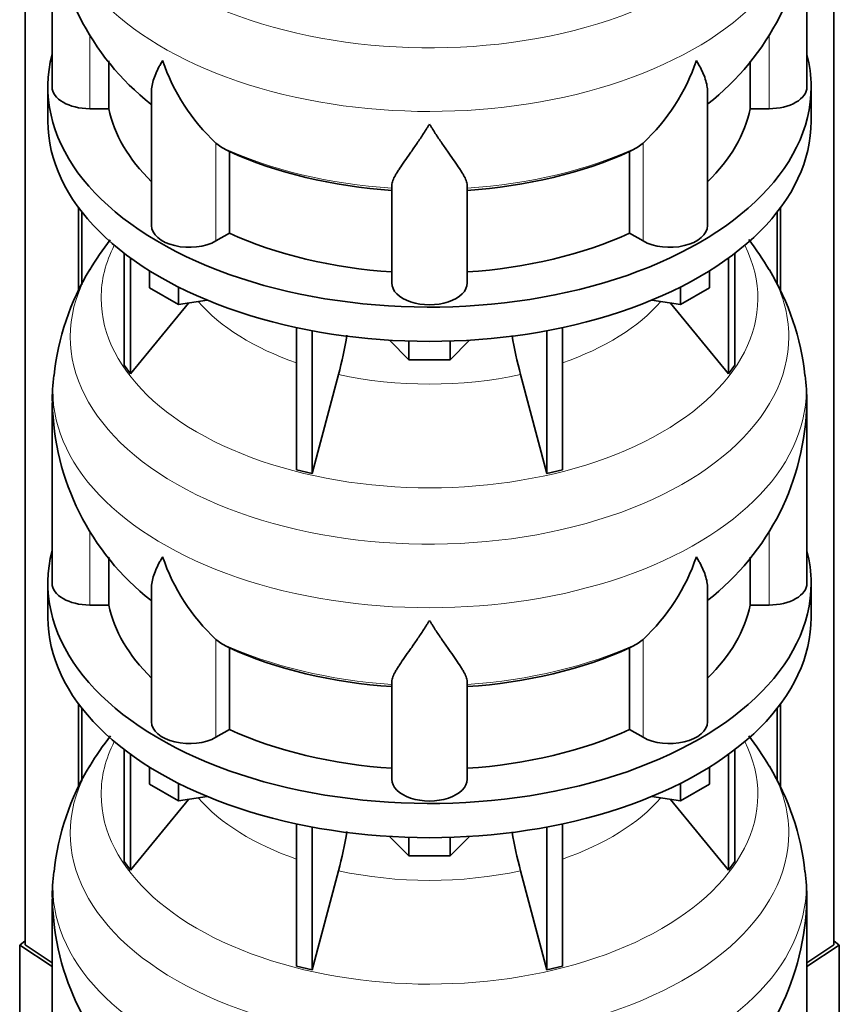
# Model space of a CAD drawing. Header units: millimetres. Extents: x 166 to 773, y -2956 to 2086.
# Tile 5 of 22: x 578 to 773, y -2703 to -2468. Entities that reach past the tile are written whole.
import ezdxf

# ---------------------------------------------------------------- set-up
doc = ezdxf.new("R2010")
doc.units = ezdxf.units.MM
for name, color, linetype in [('LOW_134-14', 7, 'Continuous'), ('VSI134_DIFFUSORE', 7, 'Continuous'), ('VSI134_TERMINALE', 7, 'Continuous')]:
    doc.layers.add(name, color=color, linetype=linetype)

# ---------------------------------------------------------------- blocks, each defined once
blk = doc.blocks.new('SE4')
at = {"layer": 'LOW_134-14', "color": 7, "linetype": 'Continuous', "lineweight": 35}
for p, q in [((579.14, -2688.74), (579.14, -1018.66)), ((771.99, -2688.74), (771.99, -1018.66)), ((591.89, -2512.89), (591.89, -2532.74)), ((759.24, -2512.89), (759.24, -2532.78)), ((592.64, -2513.88), (592.64, -2531.28)), ((758.49, -2513.88), (758.49, -2531.28)), ((591.89, -2631.28), (591.89, -2651.13)), ((592.64, -2632.27), (592.64, -2649.67)), ((758.49, -2632.27), (758.49, -2649.68)), ((759.24, -2631.28), (759.24, -2651.17))]:
    blk.add_line(p, q, dxfattribs=at)
at = {"layer": 'VSI134_DIFFUSORE', "color": 7, "linetype": 'Continuous', "lineweight": 35}
for p, q in [((585.57, -2441.02), (585.57, -2484.07)), ((765.57, -2484.07), (765.57, -2441.02)), ((599.09, -2489.27), (599.09, -2477.82)), ((752.04, -2477.89), (752.04, -2489.27)), ((584.57, -2484.07), (584.57, -2492.24)), ((609.29, -2484.98), (609.29, -2517.14)), ((741.84, -2517.14), (741.84, -2485)), ((766.57, -2492.24), (766.57, -2484.07)), ((594.57, -2489.27), (599.09, -2489.27)), ((752.04, -2489.27), (756.57, -2489.27)), ((626.08, -2498.52), (624.65, -2497.47)), ((726.48, -2497.47), (725.06, -2498.52)), ((627.86, -2518.97), (627.86, -2499.49)), ((723.28, -2499.49), (723.28, -2518.97)), ((666.57, -2530.84), (666.57, -2507.49)), ((684.57, -2530.84), (684.57, -2507.49)), ((624.65, -2520.82), (627.86, -2518.97)), ((723.28, -2518.97), (726.48, -2520.82)), ((602.74, -2523.74), (602.74, -2550.42)), ((604.27, -2524.89), (604.27, -2552.55)), ((746.86, -2524.89), (746.86, -2552.55)), ((748.39, -2523.74), (748.39, -2550.42)), ((608.81, -2532), (608.81, -2527.94)), ((742.32, -2532), (742.32, -2527.94)), ((615.75, -2536.01), (608.81, -2532)), ((615.75, -2536.01), (615.75, -2531.83)), ((735.38, -2536.01), (735.38, -2531.83)), ((742.32, -2532), (735.38, -2536.01)), ((604.27, -2552.55), (618.13, -2535.64)), ((622.57, -2534.95), (615.75, -2536.01)), ((735.38, -2536.01), (728.56, -2534.95)), ((733, -2535.64), (746.86, -2552.55)), ((643.87, -2541.49), (643.87, -2575.42)), ((647.56, -2542.23), (647.56, -2576.3)), ((703.57, -2542.23), (703.57, -2576.3)), ((707.26, -2541.49), (707.26, -2575.42)), ((670.66, -2549.14), (666.01, -2544.49)), ((670.66, -2549.14), (670.66, -2544.7)), ((685.12, -2544.49), (680.47, -2549.14)), ((680.47, -2549.14), (680.47, -2544.7)), ((602.74, -2550.42), (604.27, -2552.55)), ((680.47, -2549.14), (670.66, -2549.14)), ((746.86, -2552.55), (748.39, -2550.42)), ((647.56, -2576.3), (653.84, -2552.68)), ((697.29, -2552.68), (703.57, -2576.3)), ((585.57, -2559.41), (585.57, -2602.47)), ((765.57, -2602.47), (765.57, -2559.41)), ((643.87, -2575.42), (647.56, -2576.3)), ((703.57, -2576.3), (707.26, -2575.42)), ((599.09, -2607.66), (599.09, -2596.21)), ((752.04, -2596.28), (752.04, -2607.66)), ((584.57, -2602.47), (584.57, -2610.63)), ((766.57, -2610.63), (766.57, -2602.47)), ((609.29, -2603.37), (609.29, -2635.53)), ((741.84, -2635.53), (741.84, -2603.39)), ((594.57, -2607.66), (599.09, -2607.66)), ((752.04, -2607.66), (756.57, -2607.66)), ((626.08, -2616.91), (624.65, -2615.86)), ((726.48, -2615.86), (725.06, -2616.91)), ((627.86, -2637.36), (627.86, -2617.88)), ((723.28, -2617.88), (723.28, -2637.36)), ((666.57, -2649.23), (666.57, -2625.88)), ((684.57, -2649.23), (684.57, -2625.88)), ((624.65, -2639.21), (627.86, -2637.36)), ((723.28, -2637.36), (726.48, -2639.21)), ((602.74, -2642.13), (602.74, -2668.81)), ((748.39, -2642.13), (748.39, -2668.81)), ((604.27, -2643.28), (604.27, -2670.94)), ((746.86, -2643.28), (746.86, -2670.94)), ((608.81, -2650.39), (608.81, -2646.34)), ((742.32, -2650.39), (742.32, -2646.34)), ((615.75, -2654.4), (608.81, -2650.39)), ((615.75, -2654.4), (615.75, -2650.22)), ((735.38, -2654.4), (735.38, -2650.22)), ((742.32, -2650.39), (735.38, -2654.4)), ((604.27, -2670.94), (618.13, -2654.03)), ((622.57, -2653.34), (615.75, -2654.4)), ((735.38, -2654.4), (728.56, -2653.34)), ((733, -2654.03), (746.86, -2670.94)), ((643.87, -2659.88), (643.87, -2693.81)), ((647.56, -2660.62), (647.56, -2694.69)), ((703.57, -2660.62), (703.57, -2694.69)), ((707.26, -2659.88), (707.26, -2693.81)), ((670.66, -2667.53), (666.01, -2662.88)), ((670.66, -2667.53), (670.66, -2663.09)), ((685.12, -2662.88), (680.47, -2667.53)), ((680.47, -2667.53), (680.47, -2663.09)), ((680.47, -2667.53), (670.66, -2667.53)), ((602.74, -2668.81), (604.27, -2670.94)), ((746.86, -2670.94), (748.39, -2668.81)), ((647.56, -2694.69), (653.84, -2671.07)), ((697.29, -2671.07), (703.57, -2694.69)), ((585.57, -2677.8), (585.57, -2720.86)), ((765.57, -2720.86), (765.57, -2677.8)), ((643.87, -2693.81), (647.56, -2694.69)), ((703.57, -2694.69), (707.26, -2693.81))]:
    blk.add_line(p, q, dxfattribs=at)
at = {"layer": 'VSI134_DIFFUSORE', "color": 4, "linetype": 'Continuous', "lineweight": 9}
for p, q in [((594.57, -2489.27), (594.57, -2471.5)), ((756.57, -2489.27), (756.57, -2471.52)), ((624.65, -2520.82), (624.65, -2497.47)), ((726.48, -2520.82), (726.48, -2497.47)), ((594.57, -2607.66), (594.57, -2589.89)), ((756.57, -2607.66), (756.57, -2589.91)), ((624.65, -2639.21), (624.65, -2615.86)), ((726.48, -2639.21), (726.48, -2615.86))]:
    blk.add_line(p, q, dxfattribs=at)
at = {"layer": 'VSI134_DIFFUSORE', "color": 7, "linetype": 'Continuous', "lineweight": 35}
for centre, radius, start, end in [((646.89, -2439.91), 61.25, 181.0552, 231.9622), ((704.55, -2439.94), 60.97, 307.8007, 358.9875), ((657.15, -2462.51), 47.73, 198.6373, 227.0857), ((693.98, -2462.51), 47.73, 312.9143, 341.3628), ((633.99, -2486.13), 14.7, 237.4509, 245.3566), ((717.15, -2486.13), 14.7, 294.6434, 302.5491), ((654.96, -2563.73), 70.34, 142.12, 149.1712), ((698.18, -2562.03), 67.72, 30.4201, 37.8273), ((647.2, -2559.39), 61.49, 148.8661, 173.9754), ((704.31, -2559.34), 61.11, 6.0635, 31.1499), ((564, -2528.37), 93.08, 344.857, 350.765), ((785.82, -2528.57), 91.75, 189.274, 195.2315), ((616.48, -2557.89), 30.86, 170.7132, 182.8474), ((731, -2558.26), 34.52, 358.0789, 8.9105), ((646.89, -2558.3), 61.25, 181.0552, 231.9622), ((704.55, -2558.34), 60.97, 307.8007, 358.9875), ((657.15, -2580.9), 47.73, 198.6373, 227.0857), ((693.98, -2580.9), 47.73, 312.9143, 341.3628), ((633.99, -2604.52), 14.7, 237.4509, 245.3566), ((717.15, -2604.52), 14.7, 294.6434, 302.5491), ((654.96, -2682.13), 70.34, 142.0195, 149.1712), ((698.18, -2680.42), 67.72, 30.4201, 37.8273), ((647.2, -2677.78), 61.49, 148.8661, 173.9754), ((704.31, -2677.73), 61.11, 6.0635, 31.1499), ((564, -2646.76), 93.08, 344.857, 350.765), ((785.82, -2646.97), 91.75, 189.274, 195.2315), ((616.48, -2676.28), 30.86, 170.7132, 182.8474), ((731, -2676.65), 34.52, 358.0789, 8.9105), ((646.89, -2676.69), 61.25, 181.0552, 231.9622), ((704.55, -2676.73), 60.97, 307.8007, 358.9875)]:
    blk.add_arc(centre, radius, start, end, dxfattribs=at)
at = {"layer": 'VSI134_DIFFUSORE', "color": 4, "linetype": 'Continuous', "lineweight": 9}
for centre, major_axis, start_param, end_param in [((675.57, -2425.3), (85.67, 0), 2.812965, 6.283185), ((675.57, -2438.06), (-89.83, 0), 0, 3.209638), ((675.57, -2462.6), (-79.5, 0), 0.898849, 1.457346), ((675.57, -2462.6), (79.5, 0), 4.82584, 5.384336), ((675.57, -2534.5), (-78.3, 0), 0, 3.425204), ((675.57, -2534.5), (-78.3, 0), 5.999574, 6.283185), ((675.57, -2543.69), (85.67, 0), 2.812965, 6.283185), ((675.57, -2543.69), (85.67, 0), 0, 0.328174), ((675.57, -2519.38), (-61.63, 0), 0.463231, 1.030574), ((675.57, -2519.38), (61.63, 0), 5.252612, 5.819954), ((675.57, -2556.45), (-89.83, 0), 0, 3.209638), ((675.57, -2556.45), (-89.83, 0), 6.215694, 6.283185), ((675.57, -2519.38), (-61.63, 0), 1.210556, 1.931037), ((675.57, -2580.99), (-79.5, 0), 0.898849, 1.457346), ((675.57, -2580.99), (79.5, 0), 4.82584, 5.384336), ((675.57, -2652.89), (-78.3, 0), 0, 3.425204), ((675.57, -2652.89), (-78.3, 0), 5.999574, 6.283185), ((675.57, -2662.08), (85.67, 0), 2.812965, 6.283185), ((675.57, -2662.08), (85.67, 0), 0, 0.328174), ((675.57, -2637.77), (-61.63, 0), 0.463231, 1.030574), ((675.57, -2637.77), (61.63, 0), 5.252612, 5.819954), ((675.57, -2674.84), (-89.83, 0), 0, 3.209638), ((675.57, -2674.84), (-89.83, 0), 6.215694, 6.283185), ((675.57, -2637.77), (-61.63, 0), 1.210556, 1.931037)]:
    blk.add_ellipse(centre, major_axis=major_axis, ratio=0.57735, start_param=start_param, end_param=end_param, dxfattribs=at)
at = {"layer": 'VSI134_DIFFUSORE', "color": 7, "linetype": 'Continuous', "lineweight": 35}
for centre, major_axis, start_param, end_param in [((675.57, -2484.07), (91, 0), 2.993207, 6.283185), ((675.57, -2484.07), (91, 0), 0, 0.148386), ((594.57, -2484.07), (9, 0), 3.141593, 4.712389), ((756.57, -2484.07), (-9, 0), 1.570796, 3.141593), ((675.57, -2484.07), (-77, 0), 0.117151, 0.534109), ((675.57, -2484.07), (77, 0), 5.749077, 6.166034), ((675.57, -2492.24), (-91, 0), 0, 3.141593), ((675.57, -2464.6), (-77, 0), 0.902549, 1.453645), ((675.57, -2464.6), (77, 0), 4.82954, 5.380636), ((618.29, -2517.14), (9, 0), 3.141593, 5.497787), ((732.84, -2517.14), (-9, 0), 0.785398, 3.141593), ((675.57, -2484.07), (-77, 0), 0.902549, 1.453645), ((675.57, -2484.07), (77, 0), 4.82954, 5.380636), ((675.57, -2530.84), (-9, 0), 0, 3.141593), ((675.57, -2602.47), (91, 0), 2.993207, 6.283185), ((675.57, -2602.47), (91, 0), 0, 0.148386), ((594.57, -2602.47), (9, 0), 3.141593, 4.712389), ((756.57, -2602.47), (-9, 0), 1.570796, 3.141593), ((675.57, -2602.47), (-77, 0), 0.117151, 0.534109), ((675.57, -2602.47), (77, 0), 5.749077, 6.166034), ((675.57, -2610.63), (-91, 0), 0, 3.141593), ((675.57, -2582.99), (-77, 0), 0.902549, 1.453645), ((675.57, -2582.99), (77, 0), 4.82954, 5.380636), ((618.29, -2635.53), (9, 0), 3.141593, 5.497787), ((675.57, -2602.47), (-77, 0), 0.902549, 1.453645), ((675.57, -2602.47), (77, 0), 4.82954, 5.380636), ((732.84, -2635.53), (-9, 0), 0.785398, 3.141593), ((675.57, -2649.23), (-9, 0), 0, 3.141593)]:
    blk.add_ellipse(centre, major_axis=major_axis, ratio=0.57735, start_param=start_param, end_param=end_param, dxfattribs=at)
for points, knots in [([(609.29, -2485), (609.29, -2484.84), (609.3, -2484.68), (609.38, -2483.5), (609.67, -2482.45), (610.34, -2480.78), (610.6, -2480.2), (611.06, -2479.31), (611.22, -2479.01), (611.47, -2478.55), (611.6, -2478.32), (611.74, -2478.08), (611.83, -2477.92), (611.88, -2477.84), (611.93, -2477.77)], [0.4600931, 0.4600931, 0.4600931, 0.4600931, 0.5, 0.5, 0.75, 0.75, 0.875, 0.875, 0.9375, 0.9375, 0.96875, 0.984375, 0.984375, 1, 1, 1, 1]), ([(741.84, -2485.01), (741.84, -2484.86), (741.84, -2484.7), (741.79, -2484.04), (741.7, -2483.53), (741.43, -2482.47), (741.25, -2481.92), (740.8, -2480.79), (740.53, -2480.21), (740.08, -2479.32), (739.92, -2479.01), (739.66, -2478.55), (739.57, -2478.4), (739.39, -2478.08), (739.3, -2477.92), (739.21, -2477.77)], [0.4604904, 0.4604904, 0.4604904, 0.4604904, 0.5, 0.5, 0.625, 0.625, 0.75, 0.75, 0.875, 0.875, 0.9375, 0.9375, 0.96875, 0.96875, 1, 1, 1, 1]), ([(675.57, -2492.99), (675.43, -2493.2), (675.3, -2493.41), (675.03, -2493.83), (674.9, -2494.04), (674.5, -2494.65), (674.24, -2495.06), (673.45, -2496.25), (672.94, -2497.02), (671.92, -2498.49), (671.43, -2499.21), (670.48, -2500.56), (670.03, -2501.2), (669.18, -2502.42), (668.79, -2503), (668.25, -2503.82), (668.08, -2504.09), (667.75, -2504.6), (667.6, -2504.85), (667.19, -2505.57), (666.97, -2506.01), (666.66, -2506.81), (666.57, -2507.17), (666.57, -2507.49)], [0, 0, 0, 0, 0.03125, 0.03125, 0.0625, 0.0625, 0.125, 0.125, 0.25, 0.25, 0.375, 0.375, 0.5, 0.5, 0.625, 0.625, 0.6875, 0.6875, 0.75, 0.75, 0.875, 0.875, 1, 1, 1, 1]), ([(684.57, -2507.49), (684.57, -2507.17), (684.48, -2506.81), (684.16, -2506.01), (683.94, -2505.57), (683.53, -2504.85), (683.38, -2504.6), (683.06, -2504.09), (682.89, -2503.82), (682.35, -2503), (681.95, -2502.42), (681.1, -2501.2), (680.65, -2500.56), (679.71, -2499.21), (679.21, -2498.5), (678.2, -2497.02), (677.68, -2496.25), (676.89, -2495.06), (676.63, -2494.66), (676.23, -2494.04), (676.1, -2493.83), (675.83, -2493.41), (675.7, -2493.2), (675.57, -2492.99)], [0, 0, 0, 0, 0.125, 0.125, 0.25, 0.25, 0.3125, 0.3125, 0.375, 0.375, 0.5, 0.5, 0.625, 0.625, 0.75, 0.75, 0.875, 0.875, 0.9375, 0.9375, 0.96875, 0.96875, 1, 1, 1, 1]), ([(609.29, -2603.39), (609.29, -2603.23), (609.3, -2603.07), (609.38, -2601.89), (609.67, -2600.84), (610.34, -2599.17), (610.6, -2598.59), (611.06, -2597.7), (611.22, -2597.4), (611.47, -2596.94), (611.6, -2596.71), (611.74, -2596.47), (611.83, -2596.32), (611.88, -2596.24), (611.93, -2596.16)], [0.4600931, 0.4600931, 0.4600931, 0.4600931, 0.5, 0.5, 0.75, 0.75, 0.875, 0.875, 0.9375, 0.9375, 0.96875, 0.984375, 0.984375, 1, 1, 1, 1]), ([(741.84, -2603.41), (741.84, -2603.25), (741.84, -2603.09), (741.79, -2602.43), (741.7, -2601.92), (741.43, -2600.86), (741.25, -2600.31), (740.8, -2599.18), (740.53, -2598.6), (740.08, -2597.71), (739.92, -2597.41), (739.66, -2596.94), (739.57, -2596.79), (739.39, -2596.47), (739.3, -2596.32), (739.21, -2596.16)], [0.4604904, 0.4604904, 0.4604904, 0.4604904, 0.5, 0.5, 0.625, 0.625, 0.75, 0.75, 0.875, 0.875, 0.9375, 0.9375, 0.96875, 0.96875, 1, 1, 1, 1]), ([(675.57, -2611.38), (675.43, -2611.59), (675.3, -2611.8), (675.03, -2612.22), (674.9, -2612.43), (674.5, -2613.05), (674.24, -2613.45), (673.45, -2614.64), (672.94, -2615.41), (671.92, -2616.89), (671.43, -2617.6), (670.48, -2618.95), (670.03, -2619.59), (669.18, -2620.81), (668.79, -2621.39), (668.25, -2622.21), (668.08, -2622.48), (667.75, -2623), (667.6, -2623.25), (667.19, -2623.97), (666.97, -2624.4), (666.66, -2625.2), (666.57, -2625.56), (666.57, -2625.88)], [0, 0, 0, 0, 0.03125, 0.03125, 0.0625, 0.0625, 0.125, 0.125, 0.25, 0.25, 0.375, 0.375, 0.5, 0.5, 0.625, 0.625, 0.6875, 0.6875, 0.75, 0.75, 0.875, 0.875, 1, 1, 1, 1]), ([(684.57, -2625.88), (684.57, -2625.56), (684.48, -2625.2), (684.16, -2624.41), (683.94, -2623.97), (683.53, -2623.25), (683.38, -2623), (683.06, -2622.48), (682.89, -2622.22), (682.35, -2621.4), (681.95, -2620.82), (681.1, -2619.6), (680.65, -2618.95), (679.71, -2617.6), (679.21, -2616.89), (678.2, -2615.41), (677.68, -2614.65), (676.89, -2613.45), (676.63, -2613.05), (676.23, -2612.43), (676.1, -2612.22), (675.83, -2611.8), (675.7, -2611.59), (675.57, -2611.38)], [0, 0, 0, 0, 0.125, 0.125, 0.25, 0.25, 0.3125, 0.3125, 0.375, 0.375, 0.5, 0.5, 0.625, 0.625, 0.75, 0.75, 0.875, 0.875, 0.9375, 0.9375, 0.96875, 0.96875, 1, 1, 1, 1])]:
    blk.add_open_spline(points, degree=3, knots=knots, dxfattribs=at)
at = {"layer": 'VSI134_TERMINALE', "color": 7, "linetype": 'Continuous', "lineweight": 35}
for p, q in [((579.14, -2687.78), (577.85, -2688.77)), ((577.85, -2688.77), (585.57, -2693.89)), ((577.85, -2688.77), (577.85, -2716.32)), ((585.57, -2693.01), (579.14, -2688.74)), ((771.99, -2688.74), (765.57, -2693.01)), ((765.57, -2693.89), (773.28, -2688.77)), ((773.28, -2688.77), (771.99, -2687.78)), ((773.28, -2688.77), (773.28, -2716.32))]:
    blk.add_line(p, q, dxfattribs=at)

msp = doc.modelspace()

# ---------------------------------------------------------------- block references
msp.add_blockref('SE4', (0, 0))

doc.saveas('drawing.dxf')
